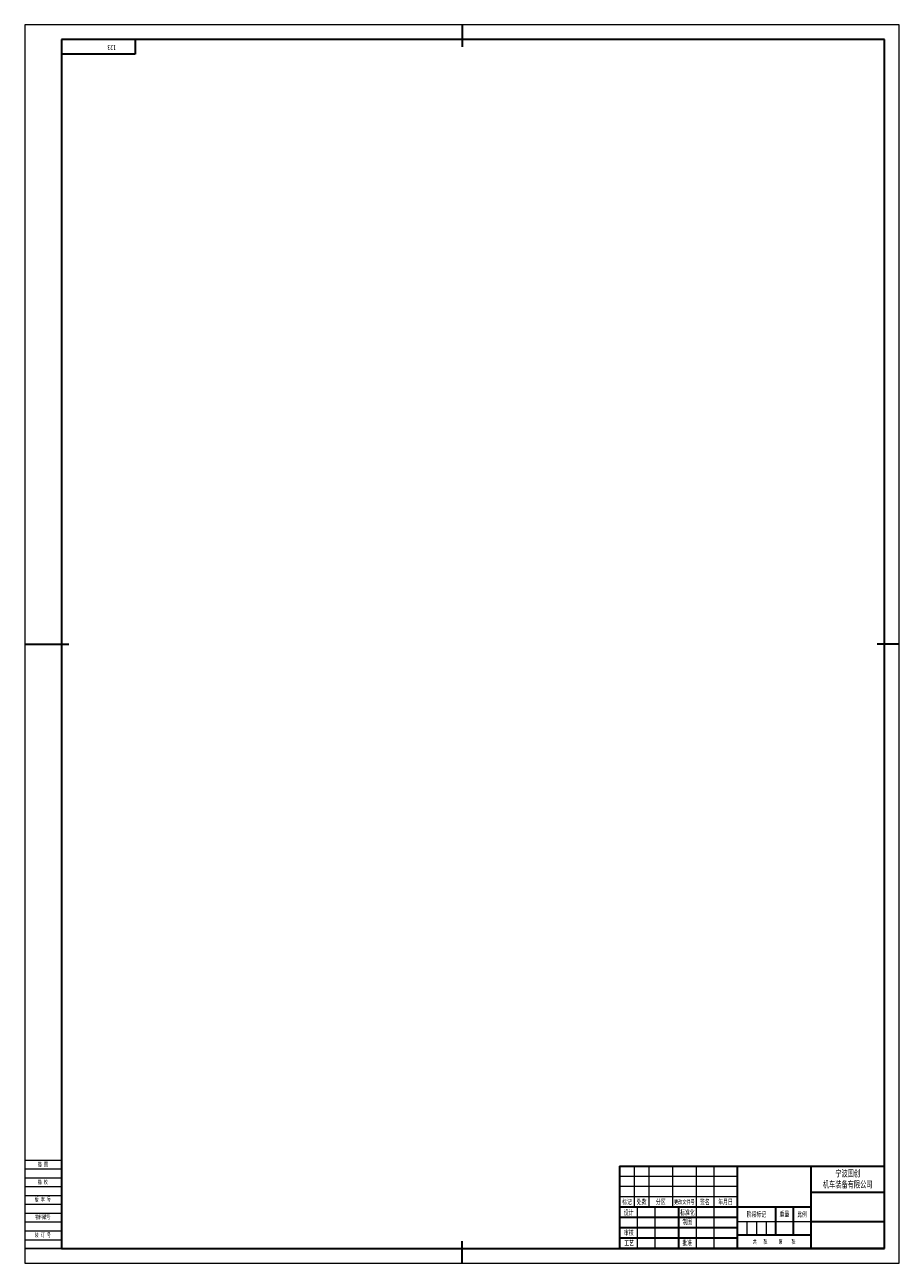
# Model space of a CAD drawing. Extents: x -584 to 10, y -66 to 775.
import ezdxf
from ezdxf.enums import TextEntityAlignment as Align

# ---------------------------------------------------------------- set-up
doc = ezdxf.new("R2010")
doc.units = 0
doc.header["$MEASUREMENT"] = 0
doc.layers.get('0').update_dxf_attribs({"linetype": 'CONTINUOUS'})
for name, color, linetype, lineweight in [('02标注线', 3, 'CONTINUOUS', 18), ('03细实线', 4, 'CONTINUOUS', 15), ('尺寸线层', 3, 'CONTINUOUS', 18), ('粗实线层', 7, 'CONTINUOUS', 35), ('细实线', 4, 'CONTINUOUS', 13), ('细实线层', 7, 'CONTINUOUS', 18)]:
    doc.layers.add(name, color=color, linetype=linetype, lineweight=lineweight)
doc.layers.add('1', color=7, linetype='CONTINUOUS')
doc.styles.add('仿宋', font='simfang.ttf', dxfattribs={"width": 0.67, "height": 2.8})
doc.styles.add('宋体', font='txt')
doc.styles.add('标准', font='txt.shx', dxfattribs={"bigfont": 'gbcbig.shx'})

# ---------------------------------------------------------------- blocks, each defined once
blk = doc.blocks.new('*X126')
at = {"layer": '粗实线层'}
for p, q in [((50, 0), (50, -10)), ((50, -10), (0, -10))]:
    blk.add_line(p, q, dxfattribs=at)
at = {"layer": '尺寸线层', "style": '标准'}
blk.add_attdef('图纸编号', text='', height=5.19, rotation=180, dxfattribs=at).set_placement((25, -5), align=Align.MIDDLE_CENTER)
blk = doc.blocks.new('$CAXA_FRAME_13B17AC1$_5')
at = {"layer": '粗实线层'}
for p, q in [((0, 420.5), (0, 405.5)), ((-272, 410.5), (-272, -410.5)), ((287, 410.5), (-272, 410.5)), ((287, -410.5), (287, 410.5)), ((-297, 0), (-267, 0)), ((297, 0), (282, 0)), ((-272, -410.5), (287, -410.5)), ((0, -420.5), (0, -405.5))]:
    blk.add_line(p, q, dxfattribs=at)
at = {"layer": '细实线层'}
for p, q in [((297, 420.5), (-297, 420.5)), ((-297, 420.5), (-297, -420.5)), ((297, -420.5), (297, 420.5)), ((-297, -420.5), (297, -420.5))]:
    blk.add_line(p, q, dxfattribs=at)
blk = doc.blocks.new('SPCADTITLE')
at = {"layer": '粗实线层'}
for p, q in [((-180, 56), (-180, 0)), ((-180, 56), (0, 56)), ((-100, 56), (-100, 0)), ((-50, 56), (-50, 0)), ((0, 0), (0, 56)), ((0, 38), (-50, 38)), ((-50, 28), (-180, 28)), ((-140, 28), (-140, 0)), ((-74, 28), (-74, 9)), ((-62, 28), (-62, 9)), ((-100, 21), (-180, 21)), ((0, 18), (-50, 18)), ((-100, 14), (-180, 14)), ((-50, 9), (-100, 9)), ((-100, 7), (-180, 7)), ((0, 0), (-180, 0))]:
    blk.add_line(p, q, dxfattribs=at)
at = {"layer": '细实线层'}
for p, q in [((-170, 56), (-170, 28)), ((-160, 56), (-160, 28)), ((-144, 56), (-144, 28)), ((-128, 56), (-128, 0)), ((-116, 56), (-116, 0)), ((-100, 49), (-180, 49)), ((-584, 36), (-559, 36)), ((-100, 42), (-180, 42)), ((-100, 35), (-180, 35)), ((-584, 30), (-559, 30)), ((-168, 28), (-168, 0)), ((-156, 28), (-156, 0)), ((-584, 24), (-559, 24)), ((-584, 18), (-559, 18)), ((-50, 18), (-100, 18)), ((-93.5, 18), (-93.5, 9)), ((-87, 18), (-87, 9)), ((-80.5, 18), (-80.5, 9)), ((-584, 12), (-559, 12))]:
    blk.add_line(p, q, dxfattribs=at)
at = {"layer": '02标注线', "char_height": 3.5, "attachment_point": 5, "line_spacing_factor": 0.963108, "style": '仿宋'}
for s, insert, width in [('阶段标记', (-87, 23), 26), ('重量', (-68, 23.25), 12), ('比例', (-56, 23), 12)]:
    blk.add_mtext(s, dxfattribs=dict(at, insert=insert, width=width))
at = {"layer": '03细实线', "style": '仿宋'}
for tag, height, width, p in [('USR_DJ', 3.5, 0.699444, (-68, 13.5)), ('比例', 3.5, 0.699444, (-56, 13.5)), ('共几张', 2, 0.67, (-84.11, 4.69)), ('第几张', 2, 0.67, (-66.9, 4.71))]:
    blk.add_attdef(tag, text='', height=height, dxfattribs=dict(at, width=width)).set_placement(p, align=Align.MIDDLE_CENTER)
at = {"layer": '1'}
for tag, height, style, width, p, p2 in [('SHEJI', 6.36, '宋体', 0.506972, (-167.75, 21.36), (-156.22, 21.36)), ('RIQI1', 2.8, '仿宋', 0.932592, (-153.13, 22.72), (-143.58, 22.72)), ('BIAOZHUNHUA', 6.36, '宋体', 0.230442, (-127.75, 21.36), (-116.22, 21.36)), ('RIQI4', 2.8, '仿宋', 0.932592, (-113.13, 22.72), (-103.58, 22.72)), ('ZHITU', 6.36, '宋体', 0.506972, (-127.75, 14.36), (-116.22, 14.36)), ('RIQI5', 2.8, '仿宋', 0.932592, (-113.13, 15.72), (-103.58, 15.72)), ('SHENHE', 6.36, '宋体', 0.422477, (-167.75, 7.36), (-156.22, 7.36)), ('RIQI2', 2.8, '仿宋', 0.932592, (-153.13, 8.72), (-143.58, 8.72)), ('GONGYI', 6.36, '宋体', 0.422477, (-167.75, 0.36), (-156.22, 0.36)), ('RIQI3', 2.8, '仿宋', 0.932592, (-153.13, 1.72), (-143.58, 1.72)), ('PIZHUN', 6.36, '宋体', 0.422477, (-127.75, 0.36), (-116.22, 0.36)), ('RIQI6', 2.8, '仿宋', 0.932592, (-113.13, 1.72), (-103.58, 1.72))]:
    blk.add_attdef(tag, text='', height=height, dxfattribs=dict(at, style=style, width=width)).set_placement(p, p2, align=Align.FIT)
at = {"layer": '1', "style": '标准', "width": 0.667, "flags": 1}
blk.add_attdef('ITEMKINDID', text='', height=2.5, dxfattribs=at).set_placement((-108.09, 10.09), align=Align.MIDDLE_CENTER)
at = {"layer": '尺寸线层', "attachment_point": 5, "line_spacing_factor": 0.963108, "style": '仿宋'}
for s, insert, char_height, width in [('版 本 号', (-571.74, 33.24), 2.8, 39.9562), ('标记', (-175, 31.5), 3.5, 16), ('处数', (-165, 31.5), 3.5, 16), ('分区', (-152, 31.5), 3.5, 16), ('更改文件号', (-136, 31.5), 3, 16), ('签名', (-122, 31.5), 3.5, 16), ('年月日', (-108, 31.5), 3.5, 16), ('设计', (-173.87, 24.21), 3.5, 16), ('标准化', (-133.87, 24.28), 3.5, 16), ('物料编号', (-571.74, 21.24), 2.8, 39.9562), ('制图', (-133.95, 17.92), 3.5, 16), ('审核', (-173.72, 10.6), 3.5, 16), ('工艺', (-173.5, 3.57), 3.5, 16), ('批准', (-133.95, 3.65), 3.5, 16), ('共   张     第    张', (-75.02, 4.44), 2.8, 46.2253)]:
    blk.add_mtext(s, dxfattribs=dict(at, insert=insert, char_height=char_height, width=width))
at = {"layer": '细实线', "insert": (-25, 47), "char_height": 4.5, "width": 50, "attachment_point": 5, "style": '仿宋'}
blk.add_mtext('{\\C3;宁波国创\\P机车装备有限公司}', dxfattribs=at)
at = {"layer": '细实线', "style": '仿宋', "width": 0.67}
for tag, p in [('MATERIAL', (-75, 42)), ('ITEMNAME', (-25, 28)), ('DRAWID', (-25, 9))]:
    blk.add_attdef(tag, text='', height=4.2, dxfattribs=at).set_placement(p, align=Align.MIDDLE_CENTER)
at = {"layer": '细实线', "ltscale": 0.5, "style": '宋体', "width": 0.455714}
blk.add_attdef('REVLABEL', text='', height=2.5, dxfattribs=at).set_placement((-574.57, 25.83), (-568.05, 25.83), align=Align.FIT)
at = {"layer": '细实线', "ltscale": 0.5, "style": '仿宋', "width": 0.67}
blk.add_attdef('ITEMCODE', text='', height=2.8, dxfattribs=at).set_placement((-571.7, 14.98), align=Align.MIDDLE_CENTER)

msp = doc.modelspace()

# ---------------------------------------------------------------- linework, layer by layer
msp.add_line((-559, -56), (-584, -56))
at = {"layer": '细实线层'}
for p, q in [((-584, 4), (-559, 4)), ((-584, -2), (-559, -2)), ((-584, -8), (-559, -8)), ((-584, -14), (-559, -14)), ((-584, -50), (-559, -50))]:
    msp.add_line(p, q, dxfattribs=at)

# ---------------------------------------------------------------- block references
msp.add_blockref('SPCADTITLE', (0, -56))
at = {"layer": '粗实线层'}
for name, p in [('$CAXA_FRAME_13B17AC1$_5', (-287, 354.5)), ('*X126', (-559, 765))]:
    msp.add_blockref(name, p, dxfattribs=at)

# ---------------------------------------------------------------- texts
at = {"insert": (-522.17, 757.81), "char_height": 3.5, "attachment_point": 1, "rotation": 180, "style": '仿宋'}
msp.add_mtext_dynamic_manual_height_columns('123', width=34.3712, gutter_width=14, heights=[0], dxfattribs=at)
at = {"layer": '尺寸线层', "style": '仿宋', "width": 0.67}
for s, p in [('描 图', (-575.1, -0.23)), ('描 校', (-575.17, -12.21)), ('装 订 号', (-577.23, -48.23))]:
    msp.add_text(s, height=2.8, dxfattribs=at).set_placement(p)

doc.saveas('drawing.dxf')
